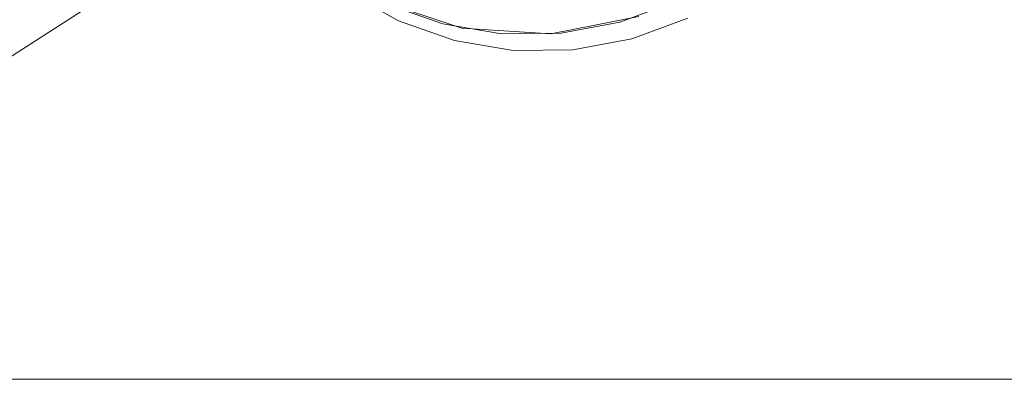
# Model space of a CAD drawing. Header units: millimetres. Extents: x -70269 to 35056, y -51814 to 48966.
# Tile 158 of 220: x -30691 to -30393, y 28540 to 28649. Entities that reach past the tile are written whole.
import ezdxf

# ---------------------------------------------------------------- set-up
doc = ezdxf.new("R2010")
doc.units = ezdxf.units.MM
doc.layers.add('420-K Ściany_Nr_pióra__95', color=7, linetype='Continuous', lineweight=20, true_color=0x7c7c7c)
doc.layers.add('510-I Elektryczne_Nr_pióra__172', color=7, linetype='Continuous', lineweight=20, true_color=0x663200)
doc.layers.add('XREF', color=8, linetype='Continuous', lineweight=9)

# ---------------------------------------------------------------- blocks, each defined once
blk = doc.blocks.new('parter 2025.10.15')
at = {"layer": '420-K Ściany_Nr_pióra__95', "color": 8, "linetype": 'Continuous', "lineweight": 5, "flags": 128}
blk.add_lwpolyline([(1066.745, 2309.766), (655.253, 2309.766)], dxfattribs=at)
at = {"layer": '510-I Elektryczne_Nr_pióra__172', "color": 8, "linetype": 'Continuous', "lineweight": 5}
for p, q in [((786.827, 2321.49), (788.39, 2320.606)), ((786.827, 2321.49), (788.39, 2320.606)), ((772.844, 2317.073), (779.242, 2321.185)), ((772.844, 2317.073), (779.242, 2321.185)), ((787.756, 2321.241), (790.309, 2320.38)), ((787.756, 2321.241), (790.309, 2320.38)), ((788.033, 2321.11), (789.729, 2320.512)), ((788.033, 2321.11), (789.729, 2320.512)), ((795.092, 2320.564), (796.789, 2321.196)), ((795.092, 2320.564), (796.789, 2321.196)), ((788.39, 2320.606), (790.086, 2320.007)), ((788.39, 2320.606), (790.086, 2320.007)), ((789.729, 2320.512), (791.507, 2320.217)), ((789.729, 2320.512), (791.507, 2320.217)), ((793.006, 2320.209), (795.663, 2320.74)), ((793.006, 2320.209), (795.663, 2320.74)), ((793.313, 2320.234), (795.092, 2320.564)), ((793.313, 2320.234), (795.092, 2320.564)), ((795.448, 2320.06), (797.146, 2320.692)), ((795.448, 2320.06), (797.146, 2320.692)), ((790.309, 2320.38), (793.006, 2320.209)), ((790.309, 2320.38), (793.006, 2320.209)), ((791.507, 2320.217), (793.313, 2320.234)), ((791.507, 2320.217), (793.313, 2320.234)), ((790.086, 2320.007), (791.864, 2319.712)), ((790.086, 2320.007), (791.864, 2319.712)), ((793.669, 2319.73), (795.448, 2320.06)), ((793.669, 2319.73), (795.448, 2320.06)), ((791.864, 2319.712), (793.669, 2319.73)), ((791.864, 2319.712), (793.669, 2319.73))]:
    blk.add_line(p, q, dxfattribs=at)

msp = doc.modelspace()

# ---------------------------------------------------------------- block references
at = {"layer": 'XREF', "xscale": 10, "yscale": 10, "zscale": 10}
msp.add_blockref('parter 2025.10.15', (-38460.61, 5442.28), dxfattribs=at)

doc.saveas('drawing.dxf')
